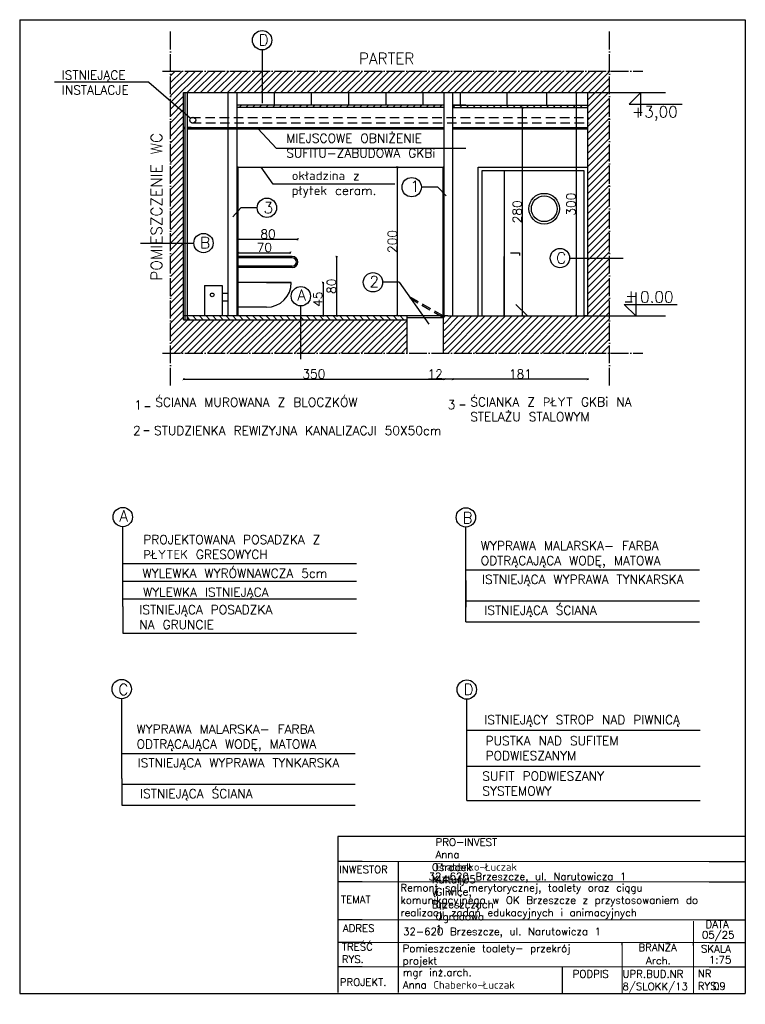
# Model space of a CAD drawing. Header units: millimetres. Extents: x -155361 to 49141, y -33787 to 6941.
# Tile 25 of 44: x -24790 to -23815, y 2503 to 3826. Entities that reach past the tile are written whole.
import ezdxf

# ---------------------------------------------------------------- set-up
doc = ezdxf.new("R2010")
doc.units = ezdxf.units.MM
doc.linetypes.add('ACAD_ISO04W100', pattern=[30, 24, -3, 0, -3])
doc.linetypes.add('DASHED', pattern=[19.05, 12.7, -6.35])
doc.layers.add('P', color=250, linetype='Continuous', lineweight=100)
doc.styles.add('Opisowy', font='txt.shx')
doc.styles.get("Standard").update_dxf_attribs({"font": 'txt.shx'})
doc.dimstyles.new('ISO-25', dxfattribs={"dimtxt": 12, "dimasz": 3, "dimexe": 1, "dimexo": 1, "dimgap": 1, "dimtad": 1, "dimdec": 0, "dimtxsty": 'Opisowy', "dimblk": 'ARCHTICK', "dimcen": 2.5, "dimadec": 0, "dimazin": 0, "dimtfac": 1, "dimtdec": 0, "dimtmove": 0, "dimatfit": 3, "dimldrblk": 'ARCHTICK', "dimfxl": 1, "dimfxlon": 1, "dimarcsym": 0})
pattern_1 = [(45, (-2983.171, 236.291), (-4.490128, 4.490128), [])]

# ---------------------------------------------------------------- blocks, each defined once
blk = doc.blocks.new('_ArchTick')
at = {"color": 0, "linetype": 'ByBlock', "const_width": 0.15}
blk.add_lwpolyline([(-0.5, -0.5), (0.5, 0.5)], dxfattribs=at)
blk = doc.blocks.new('*D11948')
at = {"color": 0, "lineweight": -2}
for p, q in [((-24043.1, 3727.7), (-24043.1, 3727.7)), ((-24042.1, 3727.7), (-24042.1, 3427.7)), ((-24043.1, 3427.7), (-24043.1, 3427.7))]:
    blk.add_line(p, q, dxfattribs=at)
at = {"layer": 'Defpoints', "color": 0}
for p in [(-24042.1, 3727.7), (-24042.1, 3427.7), (-24042.1, 3427.7)]:
    blk.add_point(p, dxfattribs=at)
at = {"color": 0, "lineweight": -2, "xscale": 3, "yscale": 3, "zscale": 3}
for p, rotation in [((-24042.1, 3727.7), 90), ((-24042.1, 3427.7), -90.00000000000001)]:
    blk.add_blockref('_ArchTick', p, dxfattribs=dict(at, rotation=rotation))
at = {"color": 0, "insert": (-24049.1, 3577.7), "char_height": 12, "attachment_point": 5, "rotation": 90, "style": 'Opisowy'}
blk.add_mtext('300', dxfattribs=at)
blk = doc.blocks.new('*D11949')
at = {"color": 0, "lineweight": -2}
for p, q in [((-24569.5, 3343.7), (-24569.5, 3341.7)), ((-24569.5, 3342.7), (-24219.5, 3342.7)), ((-24219.5, 3343.7), (-24219.5, 3341.7))]:
    blk.add_line(p, q, dxfattribs=at)
at = {"layer": 'Defpoints', "color": 0}
for p in [(-24219.5, 3427.7), (-24569.5, 3422.7), (-24219.5, 3342.7)]:
    blk.add_point(p, dxfattribs=at)
at = {"color": 0, "lineweight": -2, "xscale": 3, "yscale": 3, "zscale": 3, "rotation": 180}
blk.add_blockref('_ArchTick', (-24569.5, 3342.7), dxfattribs=at)
at = {"color": 0, "lineweight": -2, "xscale": 3, "yscale": 3, "zscale": 3}
blk.add_blockref('_ArchTick', (-24219.5, 3342.7), dxfattribs=at)
at = {"color": 0, "insert": (-24394.5, 3349.7), "char_height": 12, "attachment_point": 5, "style": 'Opisowy'}
blk.add_mtext('350', dxfattribs=at)
blk = doc.blocks.new('*D11952')
at = {"color": 0, "lineweight": -2}
for p, q in [((-24364.9, 3507.7), (-24362.9, 3507.7)), ((-24363.9, 3507.7), (-24363.9, 3427.7)), ((-24364.9, 3427.7), (-24362.9, 3427.7))]:
    blk.add_line(p, q, dxfattribs=at)
at = {"layer": 'Defpoints', "color": 0}
for p in [(-24441.4, 3507.7), (-24441.4, 3427.7), (-24363.9, 3427.7)]:
    blk.add_point(p, dxfattribs=at)
at = {"color": 0, "lineweight": -2, "xscale": 3, "yscale": 3, "zscale": 3}
for p, rotation in [((-24363.9, 3507.7), 90), ((-24363.9, 3427.7), -90.00000000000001)]:
    blk.add_blockref('_ArchTick', p, dxfattribs=dict(at, rotation=rotation))
at = {"color": 0, "insert": (-24370.9, 3467.7), "char_height": 12, "attachment_point": 5, "rotation": 90, "style": 'Opisowy'}
blk.add_mtext('80', dxfattribs=at)
blk = doc.blocks.new('*D11953')
at = {"color": 0, "lineweight": -2}
for p, q in [((-24383.2, 3472.7), (-24381.2, 3472.7)), ((-24382.2, 3472.7), (-24382.2, 3427.7)), ((-24383.2, 3427.7), (-24381.2, 3427.7))]:
    blk.add_line(p, q, dxfattribs=at)
at = {"layer": 'Defpoints', "color": 0}
for p in [(-24460.4, 3472.7), (-24460.4, 3427.7), (-24382.2, 3427.7)]:
    blk.add_point(p, dxfattribs=at)
at = {"color": 0, "lineweight": -2, "xscale": 3, "yscale": 3, "zscale": 3}
for p, rotation in [((-24382.2, 3472.7), 90), ((-24382.2, 3427.7), -90.00000000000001)]:
    blk.add_blockref('_ArchTick', p, dxfattribs=dict(at, rotation=rotation))
at = {"color": 0, "insert": (-24389.2, 3450.2), "char_height": 12, "attachment_point": 5, "rotation": 90, "style": 'Opisowy'}
blk.add_mtext('45', dxfattribs=at)
blk = doc.blocks.new('*D11954')
at = {"color": 0, "lineweight": -2}
for p, q in [((-24496, 3529.7), (-24496, 3531.7)), ((-24416, 3529.7), (-24416, 3531.7)), ((-24496, 3530.7), (-24416, 3530.7))]:
    blk.add_line(p, q, dxfattribs=at)
at = {"layer": 'Defpoints', "color": 0}
for p in [(-24496, 3527.7), (-24416, 3530.7), (-24416, 3500.2)]:
    blk.add_point(p, dxfattribs=at)
at = {"color": 0, "lineweight": -2, "xscale": 3, "yscale": 3, "zscale": 3, "rotation": 180}
blk.add_blockref('_ArchTick', (-24496, 3530.7), dxfattribs=at)
at = {"color": 0, "lineweight": -2, "xscale": 3, "yscale": 3, "zscale": 3}
blk.add_blockref('_ArchTick', (-24416, 3530.7), dxfattribs=at)
at = {"color": 0, "insert": (-24456, 3537.7), "char_height": 12, "attachment_point": 5, "style": 'Opisowy'}
blk.add_mtext('80', dxfattribs=at)
blk = doc.blocks.new('*D11955')
at = {"color": 0, "lineweight": -2}
for p, q in [((-24496, 3511.7), (-24496, 3513.7)), ((-24496, 3512.7), (-24426, 3512.7)), ((-24426, 3511.7), (-24426, 3513.7))]:
    blk.add_line(p, q, dxfattribs=at)
at = {"layer": 'Defpoints', "color": 0}
for p in [(-24426, 3512.7), (-24496, 3472.7), (-24426, 3472.7)]:
    blk.add_point(p, dxfattribs=at)
at = {"color": 0, "lineweight": -2, "xscale": 3, "yscale": 3, "zscale": 3, "rotation": 180}
blk.add_blockref('_ArchTick', (-24496, 3512.7), dxfattribs=at)
at = {"color": 0, "lineweight": -2, "xscale": 3, "yscale": 3, "zscale": 3}
blk.add_blockref('_ArchTick', (-24426, 3512.7), dxfattribs=at)
at = {"color": 0, "insert": (-24461, 3519.7), "char_height": 12, "attachment_point": 5, "style": 'Opisowy'}
blk.add_mtext('70', dxfattribs=at)
blk = doc.blocks.new('*D11956')
at = {"color": 0, "lineweight": -2}
for p, q in [((-24219.5, 3342.7), (-24240.5, 3342.7)), ((-24219.5, 3343.7), (-24219.5, 3341.7)), ((-24207.7, 3342.7), (-24219.5, 3342.7)), ((-24207.7, 3343.7), (-24207.7, 3341.7))]:
    blk.add_line(p, q, dxfattribs=at)
at = {"layer": 'Defpoints', "color": 0}
for p in [(-24219.5, 3427.7), (-24207.7, 3427.7), (-24219.5, 3342.7)]:
    blk.add_point(p, dxfattribs=at)
at = {"color": 0, "lineweight": -2, "xscale": 3, "yscale": 3, "zscale": 3, "rotation": 180}
blk.add_blockref('_ArchTick', (-24219.5, 3342.7), dxfattribs=at)
at = {"color": 0, "lineweight": -2, "xscale": 3, "yscale": 3, "zscale": 3}
blk.add_blockref('_ArchTick', (-24207.7, 3342.7), dxfattribs=at)
at = {"color": 0, "insert": (-24231.5, 3349.7), "char_height": 12, "attachment_point": 5, "style": 'Opisowy'}
blk.add_mtext('12', dxfattribs=at)
blk = doc.blocks.new('*D11957')
at = {"color": 0, "lineweight": -2}
for p, q in [((-24207.7, 3343.7), (-24207.7, 3341.7)), ((-24026.5, 3342.7), (-24207.7, 3342.7)), ((-24026.5, 3343.7), (-24026.5, 3341.7))]:
    blk.add_line(p, q, dxfattribs=at)
at = {"layer": 'Defpoints', "color": 0}
for p in [(-24207.7, 3427.7), (-24026.5, 3427.7), (-24207.7, 3342.7)]:
    blk.add_point(p, dxfattribs=at)
at = {"color": 0, "lineweight": -2, "xscale": 3, "yscale": 3, "zscale": 3, "rotation": 180}
blk.add_blockref('_ArchTick', (-24207.7, 3342.7), dxfattribs=at)
at = {"color": 0, "lineweight": -2, "xscale": 3, "yscale": 3, "zscale": 3}
blk.add_blockref('_ArchTick', (-24026.5, 3342.7), dxfattribs=at)
at = {"color": 0, "insert": (-24117.1, 3349.7), "char_height": 12, "attachment_point": 5, "style": 'Opisowy'}
blk.add_mtext('181', dxfattribs=at)
blk = doc.blocks.new('*D11958')
at = {"color": 0, "lineweight": -2}
for p, q in [((-24113.4, 3707.7), (-24115.4, 3707.7)), ((-24114.4, 3427.7), (-24114.4, 3707.7)), ((-24113.4, 3427.7), (-24115.4, 3427.7))]:
    blk.add_line(p, q, dxfattribs=at)
at = {"layer": 'Defpoints', "color": 0}
for p in [(-24114.4, 3707.7), (-24026.5, 3707.7), (-24026.5, 3427.7)]:
    blk.add_point(p, dxfattribs=at)
at = {"color": 0, "lineweight": -2, "xscale": 3, "yscale": 3, "zscale": 3}
for p, rotation in [((-24114.4, 3707.7), 90), ((-24114.4, 3427.7), -90.00000000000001)]:
    blk.add_blockref('_ArchTick', p, dxfattribs=dict(at, rotation=rotation))
at = {"color": 0, "insert": (-24121.4, 3567.7), "char_height": 12, "attachment_point": 5, "rotation": 90, "style": 'Opisowy'}
blk.add_mtext('280', dxfattribs=at)
blk = doc.blocks.new('*D11959')
at = {"color": 0, "lineweight": -2}
for p, q in [((-24281.1, 3627.7), (-24283.1, 3627.7)), ((-24282.1, 3427.7), (-24282.1, 3627.7)), ((-24281.1, 3427.7), (-24283.1, 3427.7))]:
    blk.add_line(p, q, dxfattribs=at)
at = {"layer": 'Defpoints', "color": 0}
for p in [(-24282.1, 3627.7), (-24197, 3627.7), (-24197, 3427.7)]:
    blk.add_point(p, dxfattribs=at)
at = {"color": 0, "lineweight": -2, "xscale": 3, "yscale": 3, "zscale": 3}
for p, rotation in [((-24282.1, 3627.7), 90), ((-24282.1, 3427.7), -90.00000000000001)]:
    blk.add_blockref('_ArchTick', p, dxfattribs=dict(at, rotation=rotation))
at = {"color": 0, "insert": (-24289.1, 3527.7), "char_height": 12, "attachment_point": 5, "rotation": 90, "style": 'Opisowy'}
blk.add_mtext('200', dxfattribs=at)

msp = doc.modelspace()

# ---------------------------------------------------------------- hatches: boundary and pattern name
h = msp.add_hatch()
h.set_pattern_fill('ANSI31', color=256, scale=2, style=0)
h.set_pattern_definition(pattern_1)
h.paths.add_polyline_path([(-24463.5, 3756.6), (-23997.4, 3756.6), (-23997.4, 3505.5), (-24026.5, 3505.5), (-24026.5, 3679), (-24026.5, 3681), (-24026.5, 3686.9), (-24026.5, 3694.4), (-24026.5, 3710.7), (-24026.5, 3727.7), (-24082, 3727.7), (-24135.4, 3727.7), (-24198, 3727.7), (-24207.7, 3727.7), (-24219.5, 3727.7), (-24248, 3727.7), (-24298, 3727.7), (-24348, 3727.7), (-24398, 3727.7), (-24448, 3727.7), (-24463.5, 3727.7)])
h.paths.add_polyline_path([(-23997.4, 3377.8), (-23997.4, 3505.5), (-24026.5, 3505.5), (-24026.5, 3427.7), (-24107.5, 3427.7), (-24207.7, 3427.7), (-24214.5, 3427.7), (-24219.5, 3427.7), (-24219.5, 3425.7), (-24219.5, 3422.7), (-24219.5, 3377.8)])
h.paths.add_polyline_path([(-24587.1, 3377.8), (-24412, 3377.8), (-24412, 3422.7), (-24509.5, 3422.7), (-24569.5, 3422.7), (-24569.5, 3525.6), (-24587.1, 3525.6)])
h.paths.add_polyline_path([(-24269.5, 3377.8), (-24269.5, 3422.7), (-24412, 3422.7), (-24412, 3377.8)])
h.paths.add_polyline_path([(-24587.1, 3716.5), (-24587.1, 3756.6), (-24463.5, 3756.6), (-24463.5, 3727.7), (-24497.5, 3727.7), (-24509.5, 3727.7), (-24564.5, 3727.7), (-24567.5, 3727.7), (-24569.5, 3727.7), (-24569.5, 3701.3)])
h.paths.add_polyline_path([(-24569.5, 3525.6), (-24569.5, 3679), (-24569.5, 3681), (-24569.5, 3701.3), (-24587.1, 3716.5), (-24587.1, 3525.6)])
h = msp.add_hatch()
h.set_pattern_fill('ANSI31', color=256, scale=2, style=0)
h.set_pattern_definition(pattern_1)
h.paths.add_polyline_path([(-24219.5, 3707.7), (-24219.5, 3710.7), (-24248, 3710.7), (-24298, 3710.7), (-24348, 3710.7), (-24398, 3710.7), (-24448, 3710.7), (-24497.5, 3710.7), (-24497.5, 3707.7)])
h.paths.add_polyline_path([(-24026.5, 3707.7), (-24026.5, 3710.7), (-24082, 3710.7), (-24135.4, 3710.7), (-24198, 3710.7), (-24207.7, 3710.7), (-24207.7, 3707.7)])
h = msp.add_hatch()
h.set_pattern_fill('ANSI31', color=256, scale=2, angle=90, style=0)
h.set_pattern_definition([(135, (-2983.171, 236.291), (-4.490128, -4.490128), [])])
h.paths.add_polyline_path([(-24412, 3422.7), (-24315.5, 3422.7), (-24312, 3427.7), (-24412, 3427.7)])
h.paths.add_polyline_path([(-24509.5, 3422.7), (-24412, 3422.7), (-24412, 3427.7), (-24564.5, 3427.7), (-24564.5, 3422.7)])
h.paths.add_polyline_path([(-24315.5, 3422.7), (-24269.5, 3422.7), (-24269.5, 3425.7), (-24269.5, 3427.7), (-24312, 3427.7)])
h.paths.add_polyline_path([(-24569.5, 3422.7), (-24569.5, 3427.7), (-24567.5, 3427.7), (-24567.5, 3422.7)])

# ---------------------------------------------------------------- linework, layer by layer
for p, q in [((-24789.7, 3825.6), (-23814.9, 3825.6)), ((-24789.7, 3825.6), (-24789.7, 2517.5)), ((-24789.7, 3825.6), (-23814.9, 3825.6)), ((-24789.7, 3825.6), (-24789.7, 2517.5)), ((-23814.9, 3825.6), (-23814.9, 2517.5)), ((-23814.9, 3825.6), (-23814.9, 2517.5)), ((-24463.5, 3713.4), (-24463.5, 3785.1)), ((-24616.3, 3741.6), (-24742.8, 3741.6)), ((-24616.3, 3741.6), (-24560.2, 3693.3)), ((-24569.5, 3727.7), (-24026.5, 3727.7)), ((-24569.5, 3422.7), (-24569.5, 3727.7)), ((-24567.5, 3422.7), (-24567.5, 3727.7)), ((-24564.5, 3422.7), (-24564.5, 3727.7)), ((-24509.5, 3427.7), (-24509.5, 3727.7)), ((-24497.5, 3427.7), (-24497.5, 3727.7)), ((-24448, 3727.7), (-24448, 3710.7)), ((-24398, 3727.7), (-24398, 3710.7)), ((-24348, 3727.7), (-24348, 3710.7)), ((-24298, 3727.7), (-24298, 3710.7)), ((-24248, 3727.7), (-24248, 3710.7)), ((-24219.5, 3427.7), (-24219.5, 3727.7)), ((-24207.7, 3427.7), (-24207.7, 3727.7)), ((-24198, 3727.7), (-24198, 3710.7)), ((-24135.4, 3727.7), (-24135.4, 3710.7)), ((-24082, 3727.7), (-24082, 3710.7)), ((-24026.5, 3427.7), (-24026.5, 3727.7)), ((-24026.5, 3427.7), (-24026.5, 3727.7)), ((-24026.5, 3727.7), (-23922.3, 3727.7)), ((-23970.9, 3712.3), (-23955.3, 3727.7)), ((-23970.9, 3712.3), (-23955.3, 3727.7)), ((-23955.3, 3696.4), (-23955.3, 3727.7)), ((-23955.3, 3696.4), (-23955.3, 3727.7)), ((-24219.5, 3710.7), (-24497.5, 3710.7)), ((-24219.5, 3707.7), (-24497.5, 3707.7)), ((-24190.5, 3710.7), (-24207.7, 3710.7)), ((-24207.7, 3710.7), (-24026.5, 3710.7)), ((-24207.7, 3707.7), (-24026.5, 3707.7)), ((-24026.5, 3427.7), (-24026.5, 3707.7)), ((-23970.9, 3712.3), (-23899.8, 3712.3)), ((-24559.5, 3681), (-24564.5, 3681)), ((-24444.6, 3652.7), (-24469.6, 3679.3)), ((-24190.5, 3652.7), (-24444.6, 3652.7)), ((-24496, 3627.7), (-24497.5, 3627.7)), ((-24496, 3427.7), (-24496, 3627.7)), ((-24496, 3627.7), (-24219.5, 3627.7)), ((-24449.2, 3604.7), (-24465.4, 3627.7)), ((-24221, 3427.7), (-24221, 3627.7)), ((-24219.5, 3627.7), (-24221, 3627.7)), ((-24173.7, 3427.7), (-24173.7, 3627.7)), ((-24173.7, 3627.7), (-24026.5, 3627.7)), ((-24031.5, 3622.7), (-24168.7, 3622.7)), ((-24168.7, 3622.7), (-24168.7, 3427.7)), ((-24138.7, 3622.7), (-24138.7, 3427.7)), ((-24031.5, 3427.7), (-24031.5, 3622.7)), ((-24285.6, 3604.7), (-24449.2, 3604.7)), ((-24227.9, 3600.8), (-24250, 3600.8)), ((-24227.9, 3600.8), (-24216.9, 3589.1)), ((-24503.3, 3560.9), (-24492.8, 3573)), ((-24470.7, 3573), (-24492.8, 3573)), ((-24627.5, 3525.6), (-24555.8, 3525.6)), ((-24423.5, 3507.7), (-24496, 3507.7)), ((-24423.5, 3505.7), (-24496, 3505.7)), ((-24138.7, 3427.7), (-24138.7, 3507.7)), ((-24130.3, 3512.7), (-24118.3, 3512.7)), ((-24118.3, 3512.7), (-24118.3, 3508.7)), ((-24050.9, 3505.5), (-23979.2, 3505.5)), ((-24423.5, 3494.7), (-24496, 3494.7)), ((-24423.5, 3492.7), (-24496, 3492.7)), ((-24541.5, 3468.6), (-24517.8, 3468.6)), ((-24541.5, 3468.6), (-24541.5, 3427.7)), ((-24517.8, 3468.6), (-24517.8, 3427.7)), ((-24424.8, 3472.7), (-24496, 3472.7)), ((-24458.1, 3472.7), (-24424.8, 3472.7)), ((-24279.9, 3472.9), (-24302.1, 3472.9)), ((-24279.9, 3472.9), (-24240.2, 3416.8)), ((-24517.8, 3458.2), (-24509.5, 3458.2)), ((-23962, 3459), (-23962, 3427.7)), ((-23962, 3459), (-23962, 3427.7)), ((-24517.8, 3448.2), (-24509.5, 3448.2)), ((-24462.8, 3439.4), (-24495.8, 3439.4)), ((-24458.1, 3439.4), (-24462.8, 3439.4)), ((-24412, 3369.5), (-24412, 3441.2)), ((-24123.2, 3443.2), (-24107.5, 3427.7)), ((-23977.7, 3443.2), (-23906.5, 3443.2)), ((-23977.7, 3443.2), (-23906.5, 3443.2)), ((-23977.7, 3443.2), (-23962, 3427.7)), ((-23976.2, 3446.5), (-23966.7, 3446.5)), ((-23976.2, 3446.5), (-23966.7, 3446.5)), ((-24219.5, 3427.7), (-24569.5, 3427.7)), ((-24269.5, 3427.7), (-24569.5, 3427.7)), ((-24269.5, 3427.7), (-24269.5, 3422.7)), ((-24269.5, 3425.7), (-24221, 3425.7)), ((-24221, 3427.7), (-24222, 3426)), ((-24221, 3427.7), (-24221, 3422.7)), ((-24214.5, 3427.7), (-24219.5, 3427.7)), ((-24214.5, 3427.7), (-24026.5, 3427.7)), ((-24026.5, 3427.7), (-24031.5, 3427.7)), ((-24026.5, 3427.7), (-23922.3, 3427.7)), ((-24569.5, 3422.7), (-24509.5, 3422.7)), ((-24509.5, 3422.7), (-24269.5, 3422.7)), ((-24269.5, 3422.7), (-24269.5, 3377.8)), ((-24221, 3422.7), (-24221, 3377.8)), ((-24621.6, 3306.2), (-24614.4, 3306.2)), ((-24198.3, 3308.3), (-24191.1, 3308.3)), ((-24622.9, 3273.7), (-24615.6, 3273.7)), ((-24651.2, 3109.1), (-24651.2, 3144.6)), ((-24190.3, 3072.5), (-24190.3, 3144.1)), ((-24190.3, 3017.1), (-24190.3, 3144.1)), ((-24651.2, 3037.5), (-24651.2, 3109.1)), ((-24651.2, 3095.1), (-24337.4, 3095.1)), ((-24190.3, 3086.5), (-23876.5, 3086.5)), ((-24651.2, 3071.3), (-24337.4, 3071.3)), ((-24190.3, 3072.5), (-24190.3, 3036.8)), ((-24651.2, 3047.6), (-24337.4, 3047.6)), ((-24190.3, 3045.3), (-23876.5, 3045.3)), ((-24651.2, 3037.5), (-24651.2, 3001.8)), ((-24190.3, 3017.1), (-23876.5, 3017.1)), ((-24651.2, 3001.8), (-24337.4, 3001.8)), ((-24652.7, 2878.1), (-24652.7, 2913.6)), ((-24189.1, 2877.4), (-24189.1, 2912.9)), ((-24189.1, 2776.9), (-24189.1, 2912.9)), ((-24652.7, 2806.5), (-24652.7, 2878.1)), ((-24189.1, 2805.8), (-24189.1, 2877.4)), ((-24189.1, 2871.2), (-23875.4, 2871.2)), ((-24652.7, 2840.1), (-24338.9, 2840.1)), ((-24189.1, 2822.9), (-23875.4, 2822.9)), ((-24652.7, 2806.5), (-24652.7, 2770.7)), ((-24652.7, 2798.9), (-24338.9, 2798.9)), ((-24652.7, 2770.7), (-24338.9, 2770.7)), ((-24189.1, 2776.9), (-23875.4, 2776.9)), ((-24362.5, 2728.5), (-24362.5, 2519.1)), ((-24329.8, 2728.5), (-24362.5, 2728.5)), ((-23814.9, 2728.5), (-24329.8, 2728.5)), ((-24329.8, 2694.8), (-24362.5, 2694.8)), ((-24280.9, 2688.8), (-24280.9, 2694.8)), ((-24280.9, 2519.1), (-24280.9, 2688.8)), ((-23863.5, 2694.8), (-23814.9, 2694.8)), ((-24329.8, 2667.7), (-24362.5, 2667.7)), ((-23863.5, 2667.7), (-23814.9, 2667.7)), ((-24329.8, 2616.5), (-24362.5, 2616.5)), ((-23863.5, 2616.5), (-23814.9, 2616.5)), ((-24329.8, 2586.1), (-24362.5, 2586.1)), ((-23980.5, 2582.6), (-23980.5, 2586.1)), ((-23884.3, 2582), (-23884.3, 2586.1)), ((-23863.5, 2586.1), (-23814.9, 2586.1)), ((-24329.8, 2553.5), (-24362.5, 2553.5)), ((-24061, 2553.5), (-24061, 2517.5)), ((-23863.5, 2553.5), (-23814.9, 2553.5)), ((-24789.7, 2517.5), (-23814.9, 2517.5)), ((-24789.7, 2517.5), (-23814.9, 2517.5)), ((-23863.5, 2517.5), (-23814.9, 2517.5)), ((-23863.5, 2517.5), (-23814.9, 2517.5))]:
    msp.add_line(p, q)
at = {"linetype": 'ACAD_ISO04W100'}
for p, q in [((-24587.1, 3334.1), (-24587.1, 3810.8)), ((-23997.4, 3334.1), (-23997.4, 3810.8)), ((-24597.8, 3756.6), (-23952.6, 3756.6)), ((-24597.8, 3377.8), (-23952.6, 3377.8)), ((-24597.8, 3377.8), (-23952.6, 3377.8))]:
    msp.add_line(p, q, dxfattribs=at)
at = {"linetype": 'DASHED'}
for p, q in [((-24559.3, 3694.4), (-24025.6, 3694.4)), ((-24558.5, 3686.9), (-24024.8, 3686.9)), ((-24264.3, 3452.7), (-24265.3, 3451)), ((-24221, 3427.7), (-24264.3, 3452.7)), ((-24222, 3426), (-24265.3, 3451))]:
    msp.add_line(p, q, dxfattribs=at)
at = {"color": 9}
for p, q in [((-24567.5, 3681), (-24569.5, 3681)), ((-24567.5, 3679), (-24569.5, 3679)), ((-24564.5, 3681), (-24219.5, 3681)), ((-24564.5, 3679), (-24219.5, 3679)), ((-24207.7, 3681), (-24026.5, 3681)), ((-24207.7, 3679), (-24026.5, 3679))]:
    msp.add_line(p, q, dxfattribs=at)
at = {"color": 0, "lineweight": 13}
for p, q in [((-24329.8, 2694.8), (-23863.5, 2694.8)), ((-24329.8, 2667.7), (-23863.5, 2667.7)), ((-24329.8, 2616.5), (-23863.5, 2616.5)), ((-23884.3, 2614.9), (-23884.3, 2517.5)), ((-24329.8, 2586.1), (-23863.5, 2586.1)), ((-23980.5, 2582.6), (-23980.5, 2517.5)), ((-24329.8, 2553.5), (-23863.5, 2553.5)), ((-24329.8, 2517.5), (-23863.5, 2517.5)), ((-24329.8, 2517.5), (-23863.5, 2517.5))]:
    msp.add_line(p, q, dxfattribs=at)
at = {"color": 0}
msp.add_line((-24281.2, 2517.5), (-23814.9, 2517.5), dxfattribs=at)
msp.add_line((-24281.2, 2517.5), (-23814.9, 2517.5), dxfattribs=at)
for centre, radius in [((-24464, 3798.1), 13), ((-24557.2, 3690.7), 4), ((-24263.1, 3600.7), 13), ((-24457.6, 3573), 13), ((-24085.1, 3571.8), 20.6), ((-24085, 3571.7), 17.3), ((-24542.8, 3525.6), 13), ((-24063.9, 3505.5), 13), ((-24315.1, 3472.9), 13), ((-24412, 3454.2), 13), ((-24531, 3456), 2.5), ((-24651.2, 3157.6), 13), ((-24190.3, 3157.2), 13), ((-24652.7, 2926.6), 13), ((-24189.1, 2925.9), 13)]:
    msp.add_circle(centre, radius)
for centre, radius, end in [((-24423.5, 3500.2), 7.5, 90), ((-24423.5, 3500.2), 5.5, 90), ((-24458.1, 3472.7), 33.3, 0)]:
    msp.add_arc(centre, radius, 270, end)

# ---------------------------------------------------------------- texts
at = {"attachment_point": 1}
for s, insert, char_height, width in [('D', (-24468.7, 3805.9), 15, 11.697), ('PARTER', (-24334, 3780.9), 15, 22.688), ('ISTNIEJĄCE INSTALACJE', (-24733.2, 3757.2), 12, 5.398), ('+3,00', (-23967.4, 3709.4), 15, 16.594), ('MIEJSCOWE OBNIŻENIE SUFITU-ZABUDOWA GKBi', (-24431.7, 3672.4), 12, 242.411), ('okładzina z płytek ceram.', (-24424.3, 3622.2), 12, 156.443), ('1', (-24265, 3609.4), 15, 7.778), ('3', (-24462.1, 3580.6), 15, 7.778), ('B', (-24547.4, 3533.6), 15, 5.486), ('C', (-24069, 3513), 15, 15.655), ('2', (-24319.8, 3481.3), 15, 3.334), ('A', (-24416.7, 3463.3), 15, 11.8), ('+', (-23976.4, 3462.5), 15, 2.9), ('+', (-23976.4, 3462.5), 15, 2.9), ('0.00', (-23956.3, 3460.7), 15, 0.725), ('0.00', (-23956.3, 3460.7), 15, 0.725), ('ŚCIANA MUROWANA Z BLOCZKÓW', (-24607.5, 3317.8), 12, 345.805), ('ŚCIANKA Z PŁYT GKBi NA STELAŻU STALOWYM', (-24184.4, 3318.3), 12, 289.433), ('1', (-24635.9, 3314), 12, 9.465), ('3', (-24214.8, 3314.5), 12, 0.841), ('2', (-24637.4, 3279.8), 12, 4.781), ('STUDZIENKA REWIZYJNA KANALIZACJI 50X50cm', (-24609.2, 3279.8), 12, 369.219), ('A', (-24655.8, 3166.7), 15, 11.8), ('B', (-24194.9, 3164.1), 15, 5.486), ('PROJEKTOWANA POSADZKA Z PŁYTEK GRESOWYCH', (-24623.7, 3133.4), 12, 274.135), ('WYPRAWA MALARSKA- FARBA ODTRĄCAJĄCA WODĘ, MATOWA', (-24170.3, 3125.1), 12, 297.388), ('WYLEWKA WYRÓWNAWCZA 5cm', (-24624.7, 3088), 12, 319.172), ('ISTNIEJĄCA WYPRAWA TYNKARSKA', (-24168.7, 3079.9), 12, 260.826), ('ISTNIEJĄCA POSADZKA \\PNA GRUNCIE', (-24629.1, 3039.2), 12, 341.522), ('ISTNIEJĄCA ŚCIANA', (-24165.6, 3038.5), 12, 227.63), ('C', (-24657.2, 2933.6), 15, 15.655), ('D', (-24193.5, 2933.7), 15, 11.697), ('ISTNIEJĄCY STROP NAD PIWNICĄ', (-24165.6, 2891.3), 12, 362.25), ('WYPRAWA MALARSKA- FARBA ODTRĄCAJĄCA WODĘ, MATOWA', (-24632.7, 2878.7), 12, 297.388), ('PUSTKA NAD SUFITEM PODWIESZANYM', (-24163.9, 2863.1), 12, 286.985), ('ISTNIEJĄCA WYPRAWA TYNKARSKA', (-24631.1, 2833.5), 12, 260.826), ('SUFIT PODWIESZANY SYSTEMOWY ', (-24168.1, 2815.7), 12, 212.256), ('ISTNIEJĄCA ŚCIANA', (-24628, 2792.1), 12, 227.63), ('PRO-INVEST Anna Chaberko-Łuczak\\P   44-105 Gliwice, ul. Ogrodowa 1', (-24231, 2726), 10, 0.474), ('Ośrodek Kultury w Brzeszczach', (-24236, 2692.4), 10, 0.63), ('32-620 Brzeszcze, ul. Narutowicza 1', (-24240.4, 2679.8), 10, 398.626), ('Remont sali merytorycznej, toalety oraz ciągu komunikacyjnego w OK Brzeszcze z przystosowaniem do realizacji zadań edukacyjnych i animacyjnych', (-24278.2, 2664.7), 10, 466.008), ('32-620 Brzeszcze, ul. Narutowicza 1', (-24274.6, 2605.9), 10, 398.626), ('DATA', (-23868.3, 2615.6), 10, 16.935), ('05/25', (-23873.2, 2601.4), 10, 5.412), ('Pomieszczenie toalety- przekrój\\Pprojekt', (-24275.2, 2583.2), 10, 301.671), ('1:75', (-23863.7, 2568), 10, 0.431), ('PODPIS', (-24046.8, 2548.9), 10, 9.018), ('PROJEKT.', (-24359.6, 2538), 10, 10.405), ('09', (-23858.3, 2532.6), 10, 4.207)]:
    msp.add_mtext(s, dxfattribs=dict(at, insert=insert, char_height=char_height, width=width))
at = {"insert": (-24613.4, 3475.1), "char_height": 15, "width": 431.569, "attachment_point": 1, "rotation": 90}
msp.add_mtext('POMIESZCZENIE WC', dxfattribs=at)
at = {"attachment_point": 1}
for s, insert, char_height in [('WYLEWKA ISTNIEJĄCA', (-24624, 3062.7), 12), ('TREŚĆ\\PRYS.', (-24356.9, 2585.4), 10)]:
    msp.add_mtext(s, dxfattribs=dict(at, insert=insert, char_height=char_height))
at = {"lineweight": 13, "char_height": 10, "attachment_point": 1}
for s, insert in [('INWESTOR', (-24360.3, 2689.3)), ('BRANŻA', (-23958.4, 2584.6)), ('SKALA', (-23874.5, 2582.7)), ('Arch.', (-23948.3, 2566.9))]:
    msp.add_mtext(s, dxfattribs=dict(at, insert=insert))
at = {"color": 0, "lineweight": 13, "char_height": 10, "attachment_point": 1}
for s, insert in [('TEMAT', (-24358.1, 2649)), ('ADRES', (-24355.5, 2610.4)), ('mgr inż.arch. \\PAnna Chaberko-Łuczak', (-24275, 2550.9))]:
    msp.add_mtext(s, dxfattribs=dict(at, insert=insert))
at = {"lineweight": 13, "insert": (-23878.8, 2549.4), "char_height": 10, "width": 0.342, "attachment_point": 1}
msp.add_mtext('NR RYS.\\P  ', dxfattribs=at)
at = {"layer": 'P', "color": 0, "linetype": 'Continuous', "lineweight": 13, "insert": (-23979.9, 2548.9), "char_height": 10, "width": 0.29, "attachment_point": 1}
msp.add_mtext(' UPR.BUD.NR\\P8/SLOKK/13', dxfattribs=at)

# ---------------------------------------------------------------- dimensions: what is measured, and where the dimension line sits
for base, p1, p2, picture, middle in [((-24042.1, 3427.7), (-24042.1, 3727.7), (-24042.1, 3427.7), '*D11948', (-24049.1, 3577.7)), ((-24114.4, 3707.7), (-24026.5, 3427.7), (-24026.5, 3707.7), '*D11958', (-24121.4, 3567.7)), ((-24282.1, 3627.7), (-24197, 3427.7), (-24197, 3627.7), '*D11959', (-24289.1, 3527.7)), ((-24363.9, 3427.7), (-24441.4, 3507.7), (-24441.4, 3427.7), '*D11952', (-24370.9, 3467.7)), ((-24382.2, 3427.7), (-24460.4, 3472.7), (-24460.4, 3427.7), '*D11953', (-24389.2, 3450.2))]:
    dim = msp.add_linear_dim(base=base, p1=p1, p2=p2, angle=90, dimstyle='ISO-25', override={"dimzin": 1})
    dim.commit()
    dim.dimension.update_dxf_attribs({"geometry": picture, "text_midpoint": middle})
for base, p1, p2, picture, middle in [((-24416, 3530.7), (-24496, 3527.7), (-24416, 3500.2), '*D11954', (-24456, 3537.7)), ((-24426, 3512.7), (-24496, 3472.7), (-24426, 3472.7), '*D11955', (-24461, 3519.7)), ((-24219.5, 3342.7), (-24569.5, 3422.7), (-24219.5, 3427.7), '*D11949', (-24394.5, 3349.7)), ((-24219.5, 3342.7), (-24207.7, 3427.7), (-24219.5, 3427.7), '*D11956', (-24231.5, 3349.7)), ((-24207.7, 3342.7), (-24026.5, 3427.7), (-24207.7, 3427.7), '*D11957', (-24117.1, 3349.7))]:
    dim = msp.add_linear_dim(base=base, p1=p1, p2=p2, dimstyle='ISO-25', override={"dimzin": 1})
    dim.commit()
    dim.dimension.update_dxf_attribs({"geometry": picture, "text_midpoint": middle})

doc.saveas('drawing.dxf')
